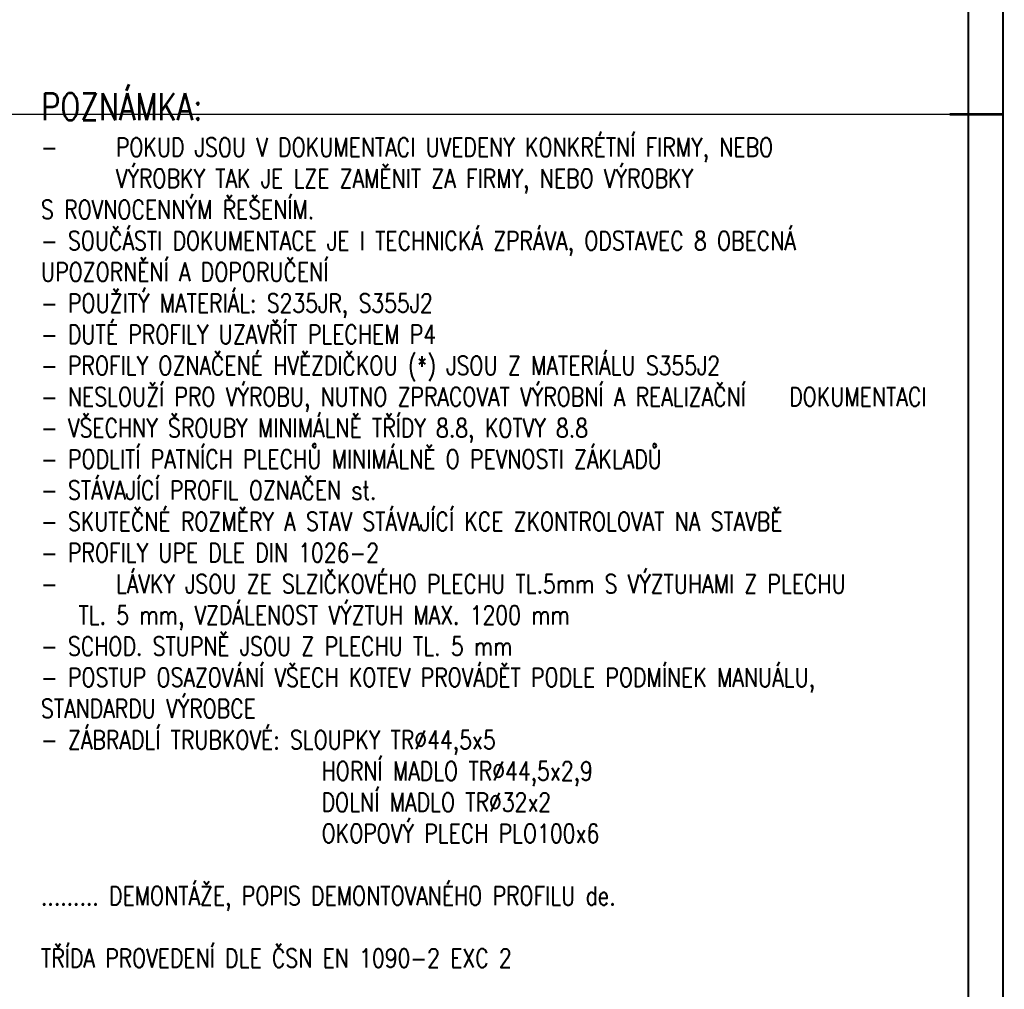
# Paper-space layout 'Layout1' of a CAD drawing. Extents: x -2 to 1033, y -36 to 596.
# Tile 36 of 56: x 657 to 841, y 133 to 315. Entities that reach past the tile are written whole.
import ezdxf
from ezdxf.enums import TextEntityAlignment as Align

# ---------------------------------------------------------------- set-up
doc = ezdxf.new("R2010")
doc.units = 0
doc.layers.get('DEFPOINTS').update_dxf_attribs({"color": 132, "linetype": 'CONTINUOUS'})
doc.layers.add('RAMECEK_HP', color=251, linetype='CONTINUOUS')
doc.layers.add('SS_TEXT35', color=2, linetype='CONTINUOUS', lineweight=35)
doc.styles.add('ROMANS', font='romans.shx', dxfattribs={"width": 0.8})

# ---------------------------------------------------------------- blocks, each defined once
blk = doc.blocks.new('*U6')
at = {"layer": 'DEFPOINTS'}
blk.add_lwpolyline([(841, 0), (631, 0), (631, 297), (841, 297)], close=True, dxfattribs=at)
at = {"layer": 'RAMECEK_HP', "lineweight": 35, "const_width": 0.35}
for points in [[(0, 594), (0, 0), (841, 0), (841, 594)], [(6.5, 587.5), (6.5, 6.5), (834.5, 6.5), (834.5, 587.5)]]:
    blk.add_lwpolyline(points, close=True, dxfattribs=at)
at = {"layer": 'RAMECEK_HP', "lineweight": 50, "const_width": 0.5}
blk.add_lwpolyline([(841, 297), (831, 297)], dxfattribs=at)
blk.add_lwpolyline([(841, 297), (831, 297)], dxfattribs=at)
at = {"layer": 'DEFPOINTS', "style": 'ROMANS', "width": 0.8}
blk.add_attdef('TISK', text='', height=10, dxfattribs=at).set_placement((841, -33), align=Align.RIGHT)

psp = doc.layouts.get("Layout1")

# ---------------------------------------------------------------- block references
at = {"layer": 'RAMECEK_HP'}
psp.add_blockref('*U6', (0, 0), dxfattribs=at)

# ---------------------------------------------------------------- texts
at = {"layer": 'SS_TEXT35', "insert": (661, 137.3916), "char_height": 3.5, "attachment_point": 7, "style": 'ROMANS'}
psp.add_mtext_dynamic_manual_height_columns('{\\H1.4286x;\\C4;POZNÁMKA:\\P\\pxi-2,l2,t4;}-^IPOKUD JSOU V\\~DOKUMENTACI UVEDENY KONKRÉTNÍ FIRMY, NEBO ^IVÝROBKY TAK JE LZE ZAMĚNIT ZA FIRMY, NEBO VÝROBKY S\\~ROVNOCENNÝM ŘEŠENÍM.\\P\\pi0,l0,tz;- SOUČÁSTI DOKUMENTACE JE I TECHNICKÁ ZPRÁVA, ODSTAVEC 8 OBECNÁ UPOZORNĚNÍ A DOPORUČENÍ\\P- POUŽITÝ MATERIÁL: S235JR, S355J2\\P- DUTÉ PROFILY UZAVŘÍT PLECHEM P4\\P{\\A1;- PROFILY OZNAČENÉ HVĚZDIČKOU (*) JSOU Z MATERIÁLU S355J2\\P\\pt2;}- NESLOUŽÍ PRO VÝROBU, NUTNO ZPRACOVAT VÝROBNÍ A REALIZAČNÍ ^IDOKUMENTACI\\P\\ptz;- VŠECHNY ŠROUBY MINIMÁLNĚ TŘÍDY 8.8, KOTVY 8.8\\P- PODLITÍ PATNÍCH PLECHŮ MINIMÁLNĚ O PEVNOSTI ZÁKLADŮ\\P- STÁVAJÍCÍ PROFIL OZNAČEN st.\\P- SKUTEČNÉ ROZMĚRY A STAV STÁVAJÍCÍ KCE ZKONTROLOVAT NA STAVBĚ\\P- PROFILY UPE DLE DIN 1026-2\\P\\pi-2,l2,t4;-^ILÁVKY JSOU ZE SLZIČKOVÉHO PLECHU TL.5mm S VÝZTUHAMI Z PLECHU TL. 5 mm, VZDÁLENOST VÝZTUH MAX. 1200 mm\\P\\pi0,l0,tz;- SCHOD. STUPNĚ JSOU Z PLECHU TL. 5 mm\\P- POSTUP OSAZOVÁNÍ VŠECH KOTEV PROVÁDĚT PODLE PODMÍNEK MANUÁLU, STANDARDU VÝROBCE\\P\\pt15;- ZÁBRADLÍ TRUBKOVÉ: SLOUPKY TR%%C44,5x5\\P\\pt13.571,15;^I^IHORNÍ MADLO TR%%C44,5x2,9\\P\\pql;^I^IDOLNÍ MADLO TR%%C32x2\\P\\pq*,t15;^IOKOPOVÝ PLECH PLO100x6\\P\\ptz;\\P......... DEMONTÁŽE, POPIS DEMONTOVANÉHO PROFILU de.\\P\\PTŘÍDA PROVEDENÍ DLE ČSN EN 1090-2 EXC 2', width=165.987819, gutter_width=17.5, heights=[0], dxfattribs=at)

doc.saveas('drawing.dxf')
